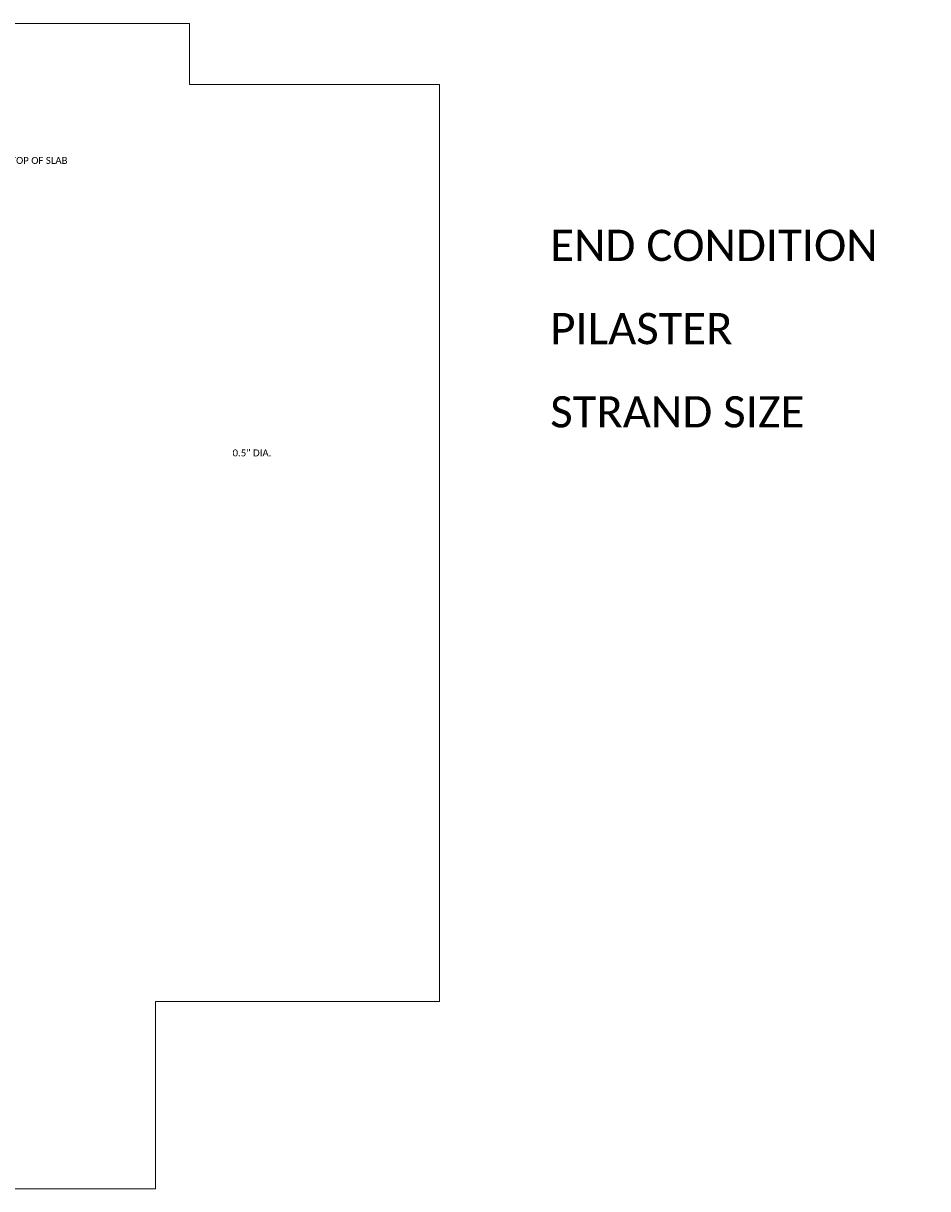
# Model space of a CAD drawing. Extents: x -241 to 956, y -254 to 252.
# Tile 13 of 14: x 288 to 484, y 0 to 252. Entities that reach past the tile are written whole.
import ezdxf
from ezdxf import colors
from ezdxf.entities.mleader import LeaderData, LeaderLine
from ezdxf.enums import TextEntityAlignment as Align
from ezdxf.math import Vec2, Vec3

# ---------------------------------------------------------------- set-up
doc = ezdxf.new("R2010")
doc.units = 0
doc.header["$MEASUREMENT"] = 0
doc.layers.add('B_ANNO_DIM', color=7, linetype='Continuous', lineweight=18)
doc.layers.add('B_ANNO_TEXT', color=7, linetype='Continuous', lineweight=18)
doc.layers.add('B_ANNO_NOPLOT', color=47, linetype='Continuous', lineweight=18, plot=False)
doc.styles.add('Annotative', font='calibri.ttf', dxfattribs={"height": 0.0625})

# ---------------------------------------------------------------- blocks, each defined once
blk = doc.blocks.new('_Open30')
at = {"color": 0, "linetype": 'ByBlock', "lineweight": -2}
for p, q in [((-1, 0.27), (0, 0)), ((0, 0), (-1, -0.27)), ((0, 0), (-1, 0))]:
    blk.add_line(p, q, dxfattribs=at)
blk = doc.blocks.new('*U386')
at = {"layer": 'B_ANNO_NOPLOT', "flags": 128}
blk.add_lwpolyline([(0, 0), (0, 252.0001), (323.9278, 252.0001), (323.9278, 238.8553), (378.0002, 238.8553), (378.0002, 40.4996), (316.5709, 40.4996), (316.5709, 0)], close=True, dxfattribs=at)
at = {"layer": 'B_ANNO_TEXT', "insert": (402.0002, 204.0001), "char_height": 6.750003, "width": 95.170911, "attachment_point": 4, "line_spacing_factor": 0.8, "style": 'Annotative'}
blk.add_mtext('END CONDITION', dxfattribs=at)
blk = doc.blocks.new('*U366')
at = {"layer": 'B_ANNO_NOPLOT', "flags": 128}
blk.add_lwpolyline([(0, 0), (0, 252), (323.93, 252), (323.93, 238.86), (378, 238.86), (378, 40.5), (316.57, 40.5), (316.57, 0)], close=True, dxfattribs=at)
at = {"layer": 'B_ANNO_TEXT', "insert": (402, 168), "char_height": 6.75, "width": 106.1605, "attachment_point": 4, "line_spacing_factor": 0.8, "style": 'Annotative'}
blk.add_mtext('STRAND SIZE', dxfattribs=at)
at = {"layer": 'B_ANNO_TEXT', "insert": (337.46, 159.14), "char_height": 1.5, "attachment_point": 5, "line_spacing_factor": 0.8, "style": 'Annotative'}
blk.add_mtext('0.5" DIA.', dxfattribs=at)
blk = doc.blocks.new('*U494')
at = {"layer": 'B_ANNO_NOPLOT', "flags": 128}
blk.add_lwpolyline([(0, 0), (0, 252.0001), (323.9278, 252.0001), (323.9278, 238.8553), (378.0002, 238.8553), (378.0002, 40.4996), (316.5709, 40.4996), (316.5709, 0)], close=True, dxfattribs=at)
at = {"layer": 'B_ANNO_DIM', "style": 'Annotative'}
for tag, p in [('BN10', (256.3849, 212.9797)), ('BN12', (256.3849, 209.5003))]:
    blk.add_attdef(tag, p, '', height=1.5, dxfattribs=at)
at = {"layer": 'B_ANNO_TEXT', "insert": (402.0002, 186.0001), "char_height": 6.75, "width": 106.160508, "attachment_point": 4, "line_spacing_factor": 0.8, "style": 'Annotative'}
blk.add_mtext('PILASTER', dxfattribs=at)
at = {"layer": 'B_ANNO_TEXT', "style": 'Annotative'}
blk.add_attdef('BN11', text='', height=1.5, rotation=90, dxfattribs=at).set_placement((252.9908, 189.6537), align=Align.TOP_CENTER)
at = {"layer": 'B_ANNO_DIM'}
ml = blk.add_multileader_mtext('Standard', dxfattribs=at)
ml.set_content('TOP OF SLAB', color=256, style='Annotative')
ml.set_leader_properties(color=256, linetype='ByLayer', lineweight=-1)
ml.set_arrow_properties(name='OPEN30')
ml.build(insert=Vec2(0, 0))
ml.multileader.update_dxf_attribs({"dogleg_length": 0.0625, "arrow_head_size": 1.5, "scale": 24})
ctx = ml.context
ctx.base_point, ctx.scale, ctx.char_height, ctx.arrow_head_size, ctx.landing_gap_size, ctx.plane_origin = Vec3(284.5501, 222.4018), 24, 1.5, 1.5, 0.75, Vec3(275.5062, 217.5661)
notes = []
notes.append((ctx, [(0, (1, 1, 0), (283.0501, 222.4018), (1, 0), 1.5, [(0, [(282.3349, 218.959), (283.0501, 222.4018)], 0, [])])]))
ctx.mtext.insert, ctx.mtext.flow_direction = Vec3(285.3001, 223.1627), 5
ml = blk.add_multileader_mtext('Standard', dxfattribs=at)
ml.set_content('OUTSIDE FACE', color=256, style='Annotative')
ml.set_leader_properties(color=256, linetype='ByLayer', lineweight=-1)
ml.set_arrow_properties(name='OPEN30')
ml.build(insert=Vec2(0, 0))
ml.multileader.update_dxf_attribs({"dogleg_length": 0.0625, "arrow_head_size": 1.5, "scale": 24})
ctx = ml.context
ctx.base_point, ctx.scale, ctx.char_height, ctx.arrow_head_size, ctx.landing_gap_size, ctx.plane_origin = Vec3(251.0822, 193.2147), 24, 1.5, 1.5, 0.75, Vec3(276.203, 195.6794)
notes.append((ctx, [(0, (1, 1, 0), (267.7657, 193.2147), (-1, 0), 1.5, [(0, [(275.861, 190.9188), (268.3501, 193.2147)], 0, [])])]))
ctx.mtext.insert, ctx.mtext.width, ctx.mtext.flow_direction = Vec3(251.8322, 193.9757), 27.95302, 5
for ctx, leaders in notes:
    for number, flags, end, landing, length, lines in leaders:
        leader = LeaderData()
        leader.index, (leader.has_last_leader_line, leader.has_dogleg_vector, leader.attachment_direction) = number, flags
        leader.last_leader_point, leader.dogleg_vector, leader.dogleg_length = Vec3(end), Vec3(landing), length
        for number, points, colour, breaks in lines:
            line = LeaderLine()
            line.index, line.vertices, line.color, line.breaks = number, Vec3.list(points), colors.encode_raw_color(colour), breaks
            leader.lines.append(line)
        ctx.leaders.append(leader)

msp = doc.modelspace()

# ---------------------------------------------------------------- block references
msp.add_blockref('*U494', (0, 0))

# ---------------------------------------------------------------- next in the draw order: block references
msp.add_blockref('*U386', (0, 0))

# ---------------------------------------------------------------- next in the draw order: block references
msp.add_blockref('*U366', (0, 0))

doc.saveas('drawing.dxf')
